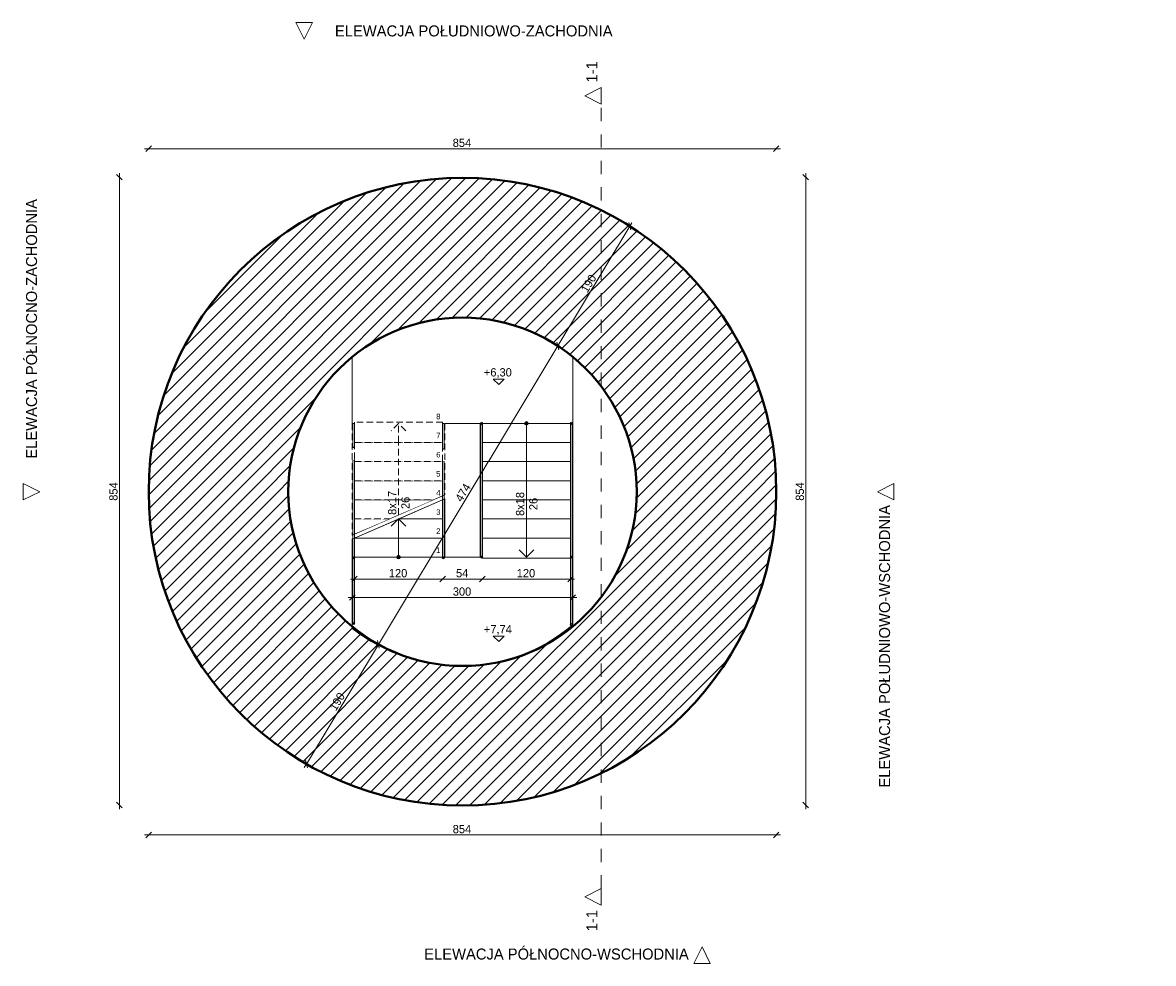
# Model space of a CAD drawing. Header units: millimetres. Extents: x 66905 to 82291, y 389 to 13188.
import ezdxf

# ---------------------------------------------------------------- set-up
doc = ezdxf.new("R2010")
doc.units = ezdxf.units.MM
doc.header["$MEASUREMENT"] = 0
for name, pattern in [('Kropkowana gęsto', [132.291663, 0, -132.291663]), ('Przerywana', [360, 180, -180]), ('Przerywana gęsta', [135, 90, -45]), ('Wipeout_Contour', [1000, 0, -1000])]:
    doc.linetypes.add(name, pattern=pattern)
for name, color, linetype, lineweight in [('0_Nr_pióra__1', 7, 'Continuous', 13), ('0_Nr_pióra__104', 7, 'Continuous', 5), ('0_Nr_pióra__11', 7, 'Continuous', 13), ('0_Nr_pióra__7', 7, 'Continuous', 20), ('0_Nr_pióra__71', 7, 'Continuous', 13), ('0_Nr_pióra__90', 7, 'Continuous', 13), ('inw_wymiarowanie_Nr_pióra__1', 7, 'Continuous', 13), ('inw_ściany zewnętrzne_Nr_pióra__27', 7, 'Continuous', 40)]:
    doc.layers.add(name, color=color, linetype=linetype, lineweight=lineweight)
for name, color, linetype, lineweight, true_color in [('0_Nr_pióra__61', 7, 'Continuous', 13, 0x6a6a6a), ('inw_przekrój _Nr_pióra__101', 7, 'Continuous', 5, 0xb2b2b2), ('inw_przekrój _Nr_pióra__61', 7, 'Continuous', 13, 0x6a6a6a)]:
    doc.layers.add(name, color=color, linetype=linetype, lineweight=lineweight, true_color=true_color)
for name, color, linetype in [('inw_przekrój', 7, 'Continuous'), ('inw_wymiarowanie', 7, 'Continuous'), ('inw_ściany zewnętrzne', 7, 'Continuous')]:
    doc.layers.add(name, color=color, linetype=linetype)
doc.styles.add('STYL_AUTOMATYCZNY_1', font='txt')
doc.styles.add('STYL_AUTOMATYCZNY_2', font='txt')
doc.dimstyles.new('STYL_AUTOMATYCZNY__1', dxfattribs={"dimtxt": 112.5, "dimasz": 71.25, "dimexe": 0.18, "dimexo": 0.0625, "dimgap": 0.09, "dimtad": 1, "dimtih": 1, "dimtoh": 1, "dimdec": 0, "dimlfac": 0.1, "dimzin": 0, "dimdsep": 46, "dimtxsty": 'STYL_AUTOMATYCZNY_2', "dimblk": 'ARROWHEAD_6', "dimblk1": 'ARROWHEAD_6', "dimblk2": 'ARROWHEAD_6', "dimcen": 0.09, "dimse1": 1, "dimse2": 1, "dimclrd": 7, "dimclre": 7, "dimclrt": 7, "dimadec": 1, "dimazin": 0, "dimtfac": 1, "dimtdec": 4, "dimtmove": 0, "dimatfit": 3, "dimfxl": 0, "dimtolj": 1, "dimtzin": 0, "dimarcsym": 0})
doc.dimstyles.new('STYL_AUTOMATYCZNY__2', dxfattribs={"dimtxt": 112.5, "dimasz": 71.25, "dimexe": 0.18, "dimexo": 0.0625, "dimgap": 0.09, "dimtad": 1, "dimdec": 0, "dimlfac": 0.1, "dimzin": 0, "dimdsep": 46, "dimtxsty": 'STYL_AUTOMATYCZNY_2', "dimblk": 'ARROWHEAD_6', "dimblk1": 'ARROWHEAD_6', "dimblk2": 'ARROWHEAD_6', "dimcen": 0.09, "dimse1": 1, "dimse2": 1, "dimclrd": 7, "dimclre": 7, "dimclrt": 7, "dimadec": 1, "dimazin": 0, "dimtfac": 1, "dimtdec": 4, "dimtmove": 0, "dimatfit": 3, "dimfxl": 0, "dimtolj": 1, "dimtzin": 0, "dimarcsym": 0})
pattern_1 = [(45, (0, 0), (-95.45941, 95.45941), [])]

# ---------------------------------------------------------------- blocks, each defined once
blk = doc.blocks.new('Strop_1_4', base_point=(71390, 4947))
at = {"layer": '0_Nr_pióra__1', "color": 7, "linetype": 'Continuous', "lineweight": 13, "flags": 128}
blk.add_lwpolyline([(71390, 4947, 0.356787), (74390, 4996), (74390, 5916), (71390, 5916)], format="xyb", close=True, dxfattribs=at)
blk = doc.blocks.new('Schody_1_4')
at = {"layer": '0_Nr_pióra__11', "color": 7, "linetype": 'Continuous', "lineweight": 13, "flags": 128}
for points in [[(73130, 7736), (73130, 5916), (73190, 5916), (73190, 7736)], [(74330, 7736), (74330, 5916), (74390, 5916), (74390, 7736)]]:
    blk.add_lwpolyline(points, close=True, dxfattribs=at)
at = {"color": 254, "linetype": 'Wipeout_Contour', "lineweight": 0, "ltscale": 296605.037124}
blk.add_wipeout([(74360, 7736), (73160, 7736), (73160, 7476), (74360, 7476)], dxfattribs=at)
at = {"linetype": 'Continuous', "lineweight": 0, "true_color": 0x000000}
blk.add_hatch(color=18, dxfattribs=at).paths.add_polyline_path([(73735, 7736, 1), (73785, 7736, 1)])
at = {"layer": '0_Nr_pióra__11', "color": 7, "linetype": 'Continuous', "lineweight": 13}
for p, q in [((74360, 7736), (73160, 7736)), ((73160, 7736), (73160, 7476)), ((74360, 7476), (74360, 7736)), ((73160, 7476), (74360, 7476))]:
    blk.add_line(p, q, dxfattribs=at)
at = {"layer": '0_Nr_pióra__11', "color": 7, "linetype": 'Continuous', "lineweight": 13, "flags": 128}
blk.add_lwpolyline([(73735, 7736, 1), (73785, 7736, 1)], format="xyb", close=True, dxfattribs=at)
at = {"color": 254, "linetype": 'Wipeout_Contour', "lineweight": 0, "ltscale": 296500.161389}
blk.add_wipeout([(74360, 7476), (73160, 7476), (73160, 7216), (74360, 7216)], dxfattribs=at)
at = {"layer": '0_Nr_pióra__11', "color": 7, "linetype": 'Continuous', "lineweight": 13}
for p, q in [((73760, 7736), (73760, 7476)), ((74360, 7476), (73160, 7476)), ((73160, 7476), (73160, 7216)), ((74360, 7216), (74360, 7476)), ((73160, 7216), (74360, 7216))]:
    blk.add_line(p, q, dxfattribs=at)
at = {"color": 254, "linetype": 'Wipeout_Contour', "lineweight": 0, "ltscale": 296398.897921}
blk.add_wipeout([(74360, 7216), (73160, 7216), (73160, 6956), (74360, 6956)], dxfattribs=at)
at = {"layer": '0_Nr_pióra__11', "color": 7, "linetype": 'Continuous', "lineweight": 13}
for p, q in [((74360, 7216), (73160, 7216)), ((73160, 7216), (73160, 6956)), ((74360, 6956), (74360, 7216)), ((73160, 6956), (74360, 6956))]:
    blk.add_line(p, q, dxfattribs=at)
at = {"color": 254, "linetype": 'Wipeout_Contour', "lineweight": 0, "ltscale": 296301.250423}
blk.add_wipeout([(74360, 6956), (73160, 6956), (73160, 6696), (74360, 6696)], dxfattribs=at)
at = {"layer": '0_Nr_pióra__11', "color": 7, "linetype": 'Continuous', "lineweight": 13}
for p, q in [((74360, 6956), (73160, 6956)), ((73160, 6956), (73160, 6696)), ((74360, 6696), (74360, 6956)), ((73160, 6696), (74360, 6696))]:
    blk.add_line(p, q, dxfattribs=at)
at = {"color": 254, "linetype": 'Wipeout_Contour', "lineweight": 0, "ltscale": 296207.222475}
blk.add_wipeout([(74360, 6696), (73160, 6696), (73160, 6436), (74360, 6436)], dxfattribs=at)
at = {"layer": '0_Nr_pióra__11', "color": 7, "linetype": 'Continuous', "lineweight": 13}
for p, q in [((74360, 6696), (73160, 6696)), ((73160, 6696), (73160, 6436)), ((74360, 6436), (74360, 6696)), ((73160, 6436), (74360, 6436))]:
    blk.add_line(p, q, dxfattribs=at)
at = {"color": 254, "linetype": 'Wipeout_Contour', "lineweight": 0, "ltscale": 296116.817523}
blk.add_wipeout([(74360, 6436), (73160, 6436), (73160, 6176), (74360, 6176)], dxfattribs=at)
at = {"layer": '0_Nr_pióra__11', "color": 7, "linetype": 'Continuous', "lineweight": 13}
for p, q in [((74360, 6436), (73160, 6436)), ((73160, 6436), (73160, 6176)), ((74360, 6176), (74360, 6436)), ((73160, 6176), (74360, 6176))]:
    blk.add_line(p, q, dxfattribs=at)
at = {"color": 254, "linetype": 'Wipeout_Contour', "lineweight": 0, "ltscale": 444021.351509}
blk.add_wipeout([(74360, 6176), (73160, 6176), (73160, 5916), (73160, 5901), (74360, 5901), (74360, 5916)], dxfattribs=at)
at = {"layer": '0_Nr_pióra__11', "color": 7, "linetype": 'Continuous', "lineweight": 13}
for p, q in [((73760, 7476), (73760, 6176)), ((74360, 6176), (73160, 6176)), ((73160, 6176), (73160, 5916)), ((73760, 6176), (73760, 5916)), ((74360, 5916), (74360, 6176)), ((73660, 6016), (73760, 5916)), ((73760, 5916), (73860, 6016)), ((73160, 5916), (73160, 5901)), ((73160, 5901), (74360, 5901)), ((74360, 5901), (74360, 5916))]:
    blk.add_line(p, q, dxfattribs=at)
blk = doc.blocks.new('Schody_2_4')
at = {"layer": '0_Nr_pióra__11', "color": 7, "linetype": 'Przerywana gęsta', "lineweight": 13, "flags": 128}
for points in [[(71390, 6217), (71450, 6243), (71450, 7736), (71390, 7736)], [(72590, 6737), (72650, 6763), (72650, 7736), (72590, 7736)]]:
    blk.add_lwpolyline(points, close=True, dxfattribs=at)
at = {"layer": '0_Nr_pióra__11', "color": 7, "linetype": 'Continuous', "lineweight": 13, "flags": 128}
for points in [[(72590, 6683), (72590, 5916), (72650, 5916), (72650, 6709)], [(71390, 6163), (71390, 5916), (71450, 5916), (71450, 6189)]]:
    blk.add_lwpolyline(points, close=True, dxfattribs=at)
at = {"color": 254, "linetype": 'Wipeout_Contour', "lineweight": 0, "ltscale": 289093.87627}
blk.add_wipeout([(71420, 5916), (72620, 5916), (72620, 6176), (71420, 6176)], dxfattribs=at)
at = {"linetype": 'Continuous', "lineweight": 0, "true_color": 0x000000}
blk.add_hatch(color=18, dxfattribs=at).paths.add_polyline_path([(72045, 5916, 1), (71995, 5916, 1)])
at = {"layer": '0_Nr_pióra__11', "color": 7, "linetype": 'Continuous', "lineweight": 13}
for p, q in [((72620, 6176), (71420, 6176)), ((71420, 6176), (71420, 5916)), ((72620, 5916), (72620, 6176)), ((71420, 5916), (72620, 5916))]:
    blk.add_line(p, q, dxfattribs=at)
at = {"layer": '0_Nr_pióra__11', "color": 7, "linetype": 'Continuous', "lineweight": 13, "flags": 128}
blk.add_lwpolyline([(72045, 5916, 1), (71995, 5916, 1)], format="xyb", close=True, dxfattribs=at)
at = {"layer": '0_Nr_pióra__71', "color": 7, "lineweight": 13, "insert": (72532, 6010), "char_height": 75, "attachment_point": 4, "style": 'STYL_AUTOMATYCZNY_1'}
blk.add_mtext('\\A1;{\\pql;\\fArial|b0|i0|c238|p38;1}', dxfattribs=at)
at = {"color": 254, "linetype": 'Wipeout_Contour', "lineweight": 0, "ltscale": 289779.8377}
blk.add_wipeout([(71420, 6176), (72620, 6176), (72620, 6436), (72020, 6436)], dxfattribs=at)
at = {"layer": '0_Nr_pióra__11', "color": 7, "linetype": 'Continuous', "lineweight": 13}
for p, q in [((72620, 6436), (72020, 6436)), ((72620, 6176), (72620, 6436)), ((71420, 6176), (72620, 6176)), ((72020, 5916), (72020, 6176))]:
    blk.add_line(p, q, dxfattribs=at)
at = {"layer": '0_Nr_pióra__71', "color": 7, "lineweight": 13, "insert": (72532, 6270), "char_height": 75, "attachment_point": 4, "style": 'STYL_AUTOMATYCZNY_1'}
blk.add_mtext('\\A1;{\\pql;\\fArial|b0|i0|c238|p38;2}', dxfattribs=at)
at = {"color": 254, "linetype": 'Wipeout_Contour', "lineweight": 0, "ltscale": 218139.157322}
blk.add_wipeout([(72620, 6696), (72020, 6436), (72620, 6436)], dxfattribs=at)
at = {"color": 254, "linetype": 'Wipeout_Contour', "lineweight": 0, "ltscale": 215582.953165}
blk.add_wipeout([(71420, 6436), (71420, 6230), (71894, 6436)], dxfattribs=at)
at = {"layer": '0_Nr_pióra__11', "color": 7, "linetype": 'Continuous', "lineweight": 13}
for p, q in [((72620, 6436), (72620, 6696)), ((72020, 6436), (72620, 6436))]:
    blk.add_line(p, q, dxfattribs=at)
at = {"layer": '0_Nr_pióra__11', "color": 7, "linetype": 'Przerywana gęsta', "lineweight": 13}
for p, q in [((71894, 6436), (71420, 6436)), ((71420, 6436), (71420, 6230))]:
    blk.add_line(p, q, dxfattribs=at)
at = {"color": 254, "linetype": 'Wipeout_Contour', "lineweight": 0, "ltscale": 288427.755189}
blk.add_wipeout([(71420, 6436), (71894, 6436), (72494, 6696), (71420, 6696)], dxfattribs=at)
at = {"layer": '0_Nr_pióra__11', "color": 7, "linetype": 'Przerywana gęsta', "lineweight": 13}
for p, q in [((72494, 6696), (71420, 6696)), ((71420, 6696), (71420, 6436)), ((71420, 6436), (71894, 6436))]:
    blk.add_line(p, q, dxfattribs=at)
at = {"layer": '0_Nr_pióra__11', "color": 7, "linetype": 'Continuous', "lineweight": 13}
for p, q in [((72020, 6436), (71920, 6336)), ((72020, 6176), (72020, 6436)), ((72120, 6336), (72020, 6436))]:
    blk.add_line(p, q, dxfattribs=at)
at = {"layer": '0_Nr_pióra__71', "color": 7, "lineweight": 13, "insert": (72532, 6529), "char_height": 75, "attachment_point": 4, "style": 'STYL_AUTOMATYCZNY_1'}
blk.add_mtext('\\A1;{\\pql;\\fArial|b0|i0|c238|p38;3}', dxfattribs=at)
at = {"color": 254, "linetype": 'Wipeout_Contour', "lineweight": 0, "ltscale": 362179.02747}
blk.add_wipeout([(71420, 6696), (72494, 6696), (72620, 6750), (72620, 6956), (71420, 6956)], dxfattribs=at)
at = {"layer": '0_Nr_pióra__11', "color": 7, "linetype": 'Przerywana gęsta', "lineweight": 13}
for p, q in [((72620, 6956), (71420, 6956)), ((71420, 6956), (71420, 6696)), ((72620, 6750), (72620, 6956)), ((71420, 6696), (72494, 6696))]:
    blk.add_line(p, q, dxfattribs=at)
at = {"layer": '0_Nr_pióra__11', "color": 7, "linetype": 'Continuous', "lineweight": 13}
for p, q in [((71420, 6230), (72620, 6750)), ((71420, 6176), (72620, 6696))]:
    blk.add_line(p, q, dxfattribs=at)
at = {"layer": '0_Nr_pióra__71', "color": 7, "lineweight": 13, "insert": (72532, 6790), "char_height": 75, "attachment_point": 4, "style": 'STYL_AUTOMATYCZNY_1'}
blk.add_mtext('\\A1;{\\pql;\\fArial|b0|i0|c238|p38;4}', dxfattribs=at)
at = {"color": 254, "linetype": 'Wipeout_Contour', "lineweight": 0, "ltscale": 289471.57496}
blk.add_wipeout([(71420, 6956), (72620, 6956), (72620, 7216), (71420, 7216)], dxfattribs=at)
at = {"layer": '0_Nr_pióra__11', "color": 7, "linetype": 'Przerywana gęsta', "lineweight": 13}
for p, q in [((72620, 7216), (71420, 7216)), ((71420, 7216), (71420, 6956)), ((72620, 6956), (72620, 7216)), ((71420, 6956), (72620, 6956))]:
    blk.add_line(p, q, dxfattribs=at)
at = {"layer": '0_Nr_pióra__71', "color": 7, "lineweight": 13, "insert": (72532, 7049), "char_height": 75, "attachment_point": 4, "style": 'STYL_AUTOMATYCZNY_1'}
blk.add_mtext('\\A1;{\\pql;\\fArial|b0|i0|c238|p38;5}', dxfattribs=at)
at = {"color": 254, "linetype": 'Wipeout_Contour', "lineweight": 0, "ltscale": 289575.261208}
blk.add_wipeout([(71420, 7216), (72620, 7216), (72620, 7476), (71420, 7476)], dxfattribs=at)
at = {"layer": '0_Nr_pióra__11', "color": 7, "linetype": 'Przerywana gęsta', "lineweight": 13}
for p, q in [((72620, 7476), (71420, 7476)), ((71420, 7476), (71420, 7216)), ((72620, 7216), (72620, 7476)), ((71420, 7216), (72620, 7216))]:
    blk.add_line(p, q, dxfattribs=at)
at = {"layer": '0_Nr_pióra__71', "color": 7, "lineweight": 13, "insert": (72532, 7309), "char_height": 75, "attachment_point": 4, "style": 'STYL_AUTOMATYCZNY_1'}
blk.add_mtext('\\A1;{\\pql;\\fArial|b0|i0|c238|p38;6}', dxfattribs=at)
at = {"color": 254, "linetype": 'Wipeout_Contour', "lineweight": 0, "ltscale": 434554.57784}
blk.add_wipeout([(71420, 7476), (72620, 7476), (72620, 7736), (72620, 7751), (71420, 7751), (71420, 7736)], dxfattribs=at)
at = {"layer": '0_Nr_pióra__11', "color": 7, "linetype": 'Przerywana gęsta', "lineweight": 13}
for p, q in [((72620, 7751), (71420, 7751)), ((71420, 7751), (71420, 7736)), ((71420, 7736), (71420, 7476)), ((72020, 7736), (71920, 7636)), ((72020, 7476), (72020, 7736)), ((72120, 7636), (72020, 7736)), ((72620, 7736), (72620, 7751)), ((72620, 7476), (72620, 7736)), ((71420, 7476), (72620, 7476)), ((72020, 6490), (72020, 7476))]:
    blk.add_line(p, q, dxfattribs=at)
at = {"layer": '0_Nr_pióra__71', "color": 7, "lineweight": 13, "char_height": 75, "attachment_point": 4, "style": 'STYL_AUTOMATYCZNY_1'}
for s, insert in [('\\A1;{\\pql;\\fArial|b0|i0|c238|p38;8}', (72532, 7829)), ('\\A1;{\\pql;\\fArial|b0|i0|c238|p38;7}', (72532, 7570))]:
    blk.add_mtext(s, dxfattribs=dict(at, insert=insert))
blk = doc.blocks.new('Ściana_1_4', base_point=(75260, 6806))
at = {"layer": 'inw_ściany zewnętrzne', "linetype": 'Continuous', "lineweight": 0, "true_color": 0x000000}
h = blk.add_hatch(dxfattribs=at)
h.set_pattern_fill('Bloczki_ceramiczne_0004', color=18, style=0, pattern_type=2)
h.set_pattern_definition(pattern_1)
h.paths.add_polyline_path([(77160, 6806, 1), (68620, 6806), (70520, 6806, -1), (75260, 6806)])
at = {"layer": 'inw_ściany zewnętrzne_Nr_pióra__27', "color": 7, "linetype": 'Continuous', "lineweight": 40}
for radius in [4270, 2370]:
    blk.add_arc((72890, 6806), radius, 0, 180, dxfattribs=at)
blk = doc.blocks.new('Ściana_2_4', base_point=(70520, 6806))
at = {"layer": 'inw_ściany zewnętrzne', "linetype": 'Continuous', "lineweight": 0, "true_color": 0x000000}
h = blk.add_hatch(dxfattribs=at)
h.set_pattern_fill('Bloczki_ceramiczne_0004', color=18, style=0, pattern_type=2)
h.set_pattern_definition(pattern_1)
h.paths.add_polyline_path([(68620, 6806, 1), (77160, 6806), (75260, 6806, -1), (70520, 6806)])
at = {"layer": 'inw_ściany zewnętrzne_Nr_pióra__27', "color": 7, "linetype": 'Continuous', "lineweight": 40}
for radius in [4270, 2370]:
    blk.add_arc((72890, 6806), radius, 180, 0, dxfattribs=at)
blk = doc.blocks.new('Balustrada_1_4')
at = {"layer": '0_Nr_pióra__104', "color": 7, "linetype": 'Continuous', "lineweight": 5, "flags": 128}
for points in [[(74355, 5916, 1), (74385, 5916, 1)], [(74355, 4996, 1), (74385, 4996, 1)]]:
    blk.add_lwpolyline(points, format="xyb", close=True, dxfattribs=at)
blk.add_lwpolyline([(74380, 5916), (74360, 5916), (74360, 4996), (74380, 4996)], close=True, dxfattribs=at)
blk.add_lwpolyline([(74380, 5916), (74360, 5916), (74360, 4996), (74380, 4996)], close=True, dxfattribs=at)
blk.add_lwpolyline([(74380, 5916), (74360, 5916), (74360, 4996), (74380, 4996)], close=True, dxfattribs=at)
blk.add_lwpolyline([(74380, 5916), (74360, 5916), (74360, 4996), (74380, 4996)], close=True, dxfattribs=at)
blk.add_lwpolyline([(74380, 5916), (74360, 5916), (74360, 4996), (74380, 4996)], close=True, dxfattribs=at)
blk = doc.blocks.new('Balustrada_2_4')
at = {"layer": '0_Nr_pióra__104', "color": 7, "linetype": 'Continuous', "lineweight": 5, "flags": 128}
for points in [[(71395, 5906, 1), (71425, 5906, 1)], [(71395, 5013, 1), (71425, 5013, 1)]]:
    blk.add_lwpolyline(points, format="xyb", close=True, dxfattribs=at)
blk.add_lwpolyline([(71420, 5906), (71400, 5906), (71400, 5013), (71420, 5013)], close=True, dxfattribs=at)
blk.add_lwpolyline([(71420, 5906), (71400, 5906), (71400, 5013), (71420, 5013)], close=True, dxfattribs=at)
blk.add_lwpolyline([(71420, 5906), (71400, 5906), (71400, 5013), (71420, 5013)], close=True, dxfattribs=at)
blk.add_lwpolyline([(71420, 5906), (71400, 5906), (71400, 5013), (71420, 5013)], close=True, dxfattribs=at)
blk.add_lwpolyline([(71420, 5906), (71400, 5906), (71400, 5013), (71420, 5013)], close=True, dxfattribs=at)
blk = doc.blocks.new('Balustrada_3_4')
at = {"layer": '0_Nr_pióra__104', "color": 7, "linetype": 'Continuous', "lineweight": 5, "flags": 128}
for points in [[(74355, 7736, 1), (74385, 7736, 1)], [(74355, 5916, 1), (74385, 5916, 1)]]:
    blk.add_lwpolyline(points, format="xyb", close=True, dxfattribs=at)
blk.add_lwpolyline([(74380, 7736), (74360, 7736), (74360, 5916), (74380, 5916)], close=True, dxfattribs=at)
blk.add_lwpolyline([(74380, 7736), (74360, 7736), (74360, 5916), (74380, 5916)], close=True, dxfattribs=at)
blk.add_lwpolyline([(74380, 7736), (74360, 7736), (74360, 5916), (74380, 5916)], close=True, dxfattribs=at)
blk.add_lwpolyline([(74380, 7736), (74360, 7736), (74360, 5916), (74380, 5916)], close=True, dxfattribs=at)
blk.add_lwpolyline([(74380, 7736), (74360, 7736), (74360, 5916), (74380, 5916)], close=True, dxfattribs=at)
blk = doc.blocks.new('Balustrada_4_4')
at = {"layer": '0_Nr_pióra__104', "color": 7, "linetype": 'Continuous', "lineweight": 5, "flags": 128}
for points in [[(73135, 7736, 1), (73165, 7736, 1)], [(73135, 5916, 1), (73165, 5916, 1)]]:
    blk.add_lwpolyline(points, format="xyb", close=True, dxfattribs=at)
blk.add_lwpolyline([(73160, 7736), (73140, 7736), (73140, 5916), (73160, 5916)], close=True, dxfattribs=at)
blk.add_lwpolyline([(73160, 7736), (73140, 7736), (73140, 5916), (73160, 5916)], close=True, dxfattribs=at)
blk.add_lwpolyline([(73160, 7736), (73140, 7736), (73140, 5916), (73160, 5916)], close=True, dxfattribs=at)
blk.add_lwpolyline([(73160, 7736), (73140, 7736), (73140, 5916), (73160, 5916)], close=True, dxfattribs=at)
blk.add_lwpolyline([(73160, 7736), (73140, 7736), (73140, 5916), (73160, 5916)], close=True, dxfattribs=at)
blk = doc.blocks.new('Balustrada_5_4')
at = {"layer": '0_Nr_pióra__104', "color": 7, "linetype": 'Continuous', "lineweight": 5, "flags": 128}
for points in [[(71420, 7415), (71420, 7736), (71400, 7736), (71400, 7403)], [(71420, 7415), (71420, 7736), (71400, 7736), (71400, 7403)], [(71420, 7415), (71420, 7736), (71400, 7736), (71400, 7403)], [(71420, 7415), (71420, 7736), (71400, 7736), (71400, 7403)], [(71420, 7415), (71420, 7736), (71400, 7736), (71400, 7403)], [(71400, 5906), (71420, 5906), (71420, 7242), (71400, 7230)], [(71400, 5906), (71420, 5906), (71420, 7242), (71400, 7230)], [(71400, 5906), (71420, 5906), (71420, 7242), (71400, 7230)], [(71400, 5906), (71420, 5906), (71420, 7242), (71400, 7230)], [(71400, 5906), (71420, 5906), (71420, 7242), (71400, 7230)]]:
    blk.add_lwpolyline(points, close=True, dxfattribs=at)
blk.add_lwpolyline([(71425, 5906, 1), (71395, 5906, 1)], format="xyb", close=True, dxfattribs=at)
blk = doc.blocks.new('Balustrada_6_4')
at = {"layer": '0_Nr_pióra__104', "color": 7, "linetype": 'Continuous', "lineweight": 5, "flags": 128}
for points in [[(72640, 7392), (72640, 7736), (72620, 7736), (72620, 7380)], [(72640, 7392), (72640, 7736), (72620, 7736), (72620, 7380)], [(72640, 7392), (72640, 7736), (72620, 7736), (72620, 7380)], [(72640, 7392), (72640, 7736), (72620, 7736), (72620, 7380)], [(72640, 7392), (72640, 7736), (72620, 7736), (72620, 7380)], [(72620, 5906), (72640, 5906), (72640, 7219), (72620, 7207)], [(72620, 5906), (72640, 5906), (72640, 7219), (72620, 7207)], [(72620, 5906), (72640, 5906), (72640, 7219), (72620, 7207)], [(72620, 5906), (72640, 5906), (72640, 7219), (72620, 7207)], [(72620, 5906), (72640, 5906), (72640, 7219), (72620, 7207)]]:
    blk.add_lwpolyline(points, close=True, dxfattribs=at)
blk.add_lwpolyline([(72645, 5906, 1), (72615, 5906, 1)], format="xyb", close=True, dxfattribs=at)
blk = doc.blocks.new('Wymiary_1_4', base_point=(73383, 4767))
at = {"layer": '0_Nr_pióra__1', "color": 7, "linetype": 'Continuous', "lineweight": 13}
for p, q in [((73383, 4767), (73308, 4842)), ((73308, 4842), (73458, 4842)), ((73458, 4842), (73383, 4767))]:
    blk.add_line(p, q, dxfattribs=at)
at = {"layer": '0_Nr_pióra__1', "color": 7, "lineweight": 13, "insert": (73181, 4857), "char_height": 112.5, "attachment_point": 7, "style": 'STYL_AUTOMATYCZNY_2'}
blk.add_mtext('\\A1;{\\pql;\\fCentury Gothic|b0|i0|c238|p34;+7,74}', dxfattribs=at)
blk = doc.blocks.new('*D13')
at = {"layer": 'inw_wymiarowanie_Nr_pióra__1', "color": 7, "linetype": 'Continuous', "lineweight": 13}
for p, q in [((71364, 5617), (71420, 5617)), ((71458, 5655), (71383, 5580)), ((71420, 5617), (72620, 5617)), ((72658, 5655), (72583, 5580))]:
    blk.add_line(p, q, dxfattribs=at)
at = {"layer": 'inw_wymiarowanie_Nr_pióra__1', "color": 7, "lineweight": 13, "insert": (71888, 5640), "char_height": 112.5, "attachment_point": 7, "style": 'STYL_AUTOMATYCZNY_2'}
blk.add_mtext('\\A1;{\\pql;\\fCentury Gothic|b0|i0|c238|p34;120}', dxfattribs=at)
blk = doc.blocks.new('ARROWHEAD_6')
at = {"color": 0, "linetype": 'Continuous', "lineweight": 0}
for p, q in [((0, 0), (-1, 0)), ((-0.5, -0.5), (0.5, 0.5))]:
    blk.add_line(p, q, dxfattribs=at)
blk = doc.blocks.new('*D15')
at = {"layer": 'inw_wymiarowanie_Nr_pióra__1', "color": 7, "linetype": 'Continuous', "lineweight": 13}
for p, q in [((72658, 5655), (72583, 5580)), ((72620, 5617), (73160, 5617)), ((73198, 5655), (73123, 5580))]:
    blk.add_line(p, q, dxfattribs=at)
at = {"layer": 'inw_wymiarowanie_Nr_pióra__1', "color": 7, "lineweight": 13, "insert": (72802, 5640), "char_height": 112.5, "attachment_point": 7, "style": 'STYL_AUTOMATYCZNY_2'}
blk.add_mtext('\\A1;{\\pql;\\fCentury Gothic|b0|i0|c238|p34;54}', dxfattribs=at)
blk = doc.blocks.new('*D16')
at = {"layer": 'inw_wymiarowanie_Nr_pióra__1', "color": 7, "linetype": 'Continuous', "lineweight": 13}
for p, q in [((73198, 5655), (73123, 5580)), ((73160, 5617), (74360, 5617)), ((74323, 5580), (74398, 5655)), ((74360, 5617), (74416, 5617))]:
    blk.add_line(p, q, dxfattribs=at)
at = {"layer": 'inw_wymiarowanie_Nr_pióra__1', "color": 7, "lineweight": 13, "insert": (73628, 5640), "char_height": 112.5, "attachment_point": 7, "style": 'STYL_AUTOMATYCZNY_2'}
blk.add_mtext('\\A1;{\\pql;\\fCentury Gothic|b0|i0|c238|p34;120}', dxfattribs=at)
blk = doc.blocks.new('*D17')
at = {"layer": 'inw_wymiarowanie_Nr_pióra__1', "color": 7, "linetype": 'Continuous', "lineweight": 13}
for p, q in [((71428, 5405), (71353, 5330)), ((74353, 5330), (74428, 5405)), ((71334, 5367), (71390, 5367)), ((71390, 5367), (74390, 5367)), ((74390, 5367), (74446, 5367))]:
    blk.add_line(p, q, dxfattribs=at)
at = {"layer": 'inw_wymiarowanie_Nr_pióra__1', "color": 7, "lineweight": 13, "insert": (72758, 5390), "char_height": 112.5, "attachment_point": 7, "style": 'STYL_AUTOMATYCZNY_2'}
blk.add_mtext('\\A1;{\\pql;\\fCentury Gothic|b0|i0|c238|p34;300}', dxfattribs=at)
blk = doc.blocks.new('Wymiary_2_4', base_point=(73383, 8263))
at = {"layer": '0_Nr_pióra__1', "color": 7, "linetype": 'Continuous', "lineweight": 13}
for p, q in [((73383, 8263), (73308, 8338)), ((73308, 8338), (73458, 8338)), ((73458, 8338), (73383, 8263))]:
    blk.add_line(p, q, dxfattribs=at)
at = {"layer": '0_Nr_pióra__1', "color": 7, "lineweight": 13, "insert": (73181, 8353), "char_height": 112.5, "attachment_point": 7, "style": 'STYL_AUTOMATYCZNY_2'}
blk.add_mtext('\\A1;{\\pql;\\fCentury Gothic|b0|i0|c238|p34;+6,30}', dxfattribs=at)
blk = doc.blocks.new('*D19')
at = {"layer": 'inw_wymiarowanie_Nr_pióra__1', "color": 7, "linetype": 'Continuous', "lineweight": 13}
for p, q in [((71745, 4729), (74187, 8789)), ((71733, 4780), (71758, 4677)), ((70766, 3100), (71745, 4729)), ((70737, 3052), (70766, 3100)), ((70753, 3152), (70779, 3049))]:
    blk.add_line(p, q, dxfattribs=at)
at = {"layer": 'inw_wymiarowanie_Nr_pióra__1', "color": 7, "lineweight": 13, "insert": (71169, 3813), "char_height": 112.5, "attachment_point": 7, "rotation": 58.9792, "style": 'STYL_AUTOMATYCZNY_2'}
blk.add_mtext('\\A1;{\\pql;\\fCentury Gothic|b0|i0|c238|p34;190}', dxfattribs=at)
blk = doc.blocks.new('*D20')
at = {"layer": 'inw_wymiarowanie_Nr_pióra__1', "color": 7, "linetype": 'Continuous', "lineweight": 13}
for p, q in [((74187, 8789), (75167, 10418)), ((71745, 4729), (74187, 8789)), ((74174, 8841), (74200, 8738)), ((71733, 4780), (71758, 4677))]:
    blk.add_line(p, q, dxfattribs=at)
at = {"layer": 'inw_wymiarowanie_Nr_pióra__1', "color": 7, "lineweight": 13, "insert": (72879, 6658), "char_height": 112.5, "attachment_point": 7, "rotation": 58.9792, "style": 'STYL_AUTOMATYCZNY_2'}
blk.add_mtext('\\A1;{\\pql;\\fCentury Gothic|b0|i0|c238|p34;474}', dxfattribs=at)
blk = doc.blocks.new('*D21')
at = {"layer": 'inw_wymiarowanie_Nr_pióra__1', "color": 7, "linetype": 'Continuous', "lineweight": 13}
for p, q in [((75180, 10367), (75154, 10470)), ((75167, 10418), (75196, 10466)), ((74187, 8789), (75167, 10418)), ((74174, 8841), (74200, 8738))]:
    blk.add_line(p, q, dxfattribs=at)
at = {"layer": 'inw_wymiarowanie_Nr_pióra__1', "color": 7, "lineweight": 13, "insert": (74590, 9502), "char_height": 112.5, "attachment_point": 7, "rotation": 58.9792, "style": 'STYL_AUTOMATYCZNY_2'}
blk.add_mtext('\\A1;{\\pql;\\fCentury Gothic|b0|i0|c238|p34;190}', dxfattribs=at)
blk = doc.blocks.new('*D22')
at = {"layer": 'inw_wymiarowanie_Nr_pióra__1', "color": 7, "linetype": 'Continuous', "lineweight": 13}
for p, q in [((68564, 11472), (68620, 11472)), ((68658, 11510), (68583, 11435)), ((68620, 11472), (77158, 11472)), ((77121, 11435), (77196, 11510)), ((77158, 11472), (77215, 11472))]:
    blk.add_line(p, q, dxfattribs=at)
at = {"layer": 'inw_wymiarowanie_Nr_pióra__1', "color": 7, "lineweight": 13, "insert": (72757, 11495), "char_height": 112.5, "attachment_point": 7, "style": 'STYL_AUTOMATYCZNY_2'}
blk.add_mtext('\\A1;{\\pql;\\fCentury Gothic|b0|i0|c238|p34;854}', dxfattribs=at)
blk = doc.blocks.new('*D23')
at = {"layer": 'inw_wymiarowanie_Nr_pióra__1', "color": 7, "linetype": 'Continuous', "lineweight": 13}
for p, q in [((68658, 2173), (68583, 2098)), ((77121, 2098), (77196, 2173)), ((68564, 2136), (68620, 2136)), ((68620, 2136), (77158, 2136)), ((77158, 2136), (77215, 2136))]:
    blk.add_line(p, q, dxfattribs=at)
at = {"layer": 'inw_wymiarowanie_Nr_pióra__1', "color": 7, "lineweight": 13, "insert": (72757, 2158), "char_height": 112.5, "attachment_point": 7, "style": 'STYL_AUTOMATYCZNY_2'}
blk.add_mtext('\\A1;{\\pql;\\fCentury Gothic|b0|i0|c238|p34;854}', dxfattribs=at)
blk = doc.blocks.new('*D24')
at = {"layer": 'inw_wymiarowanie_Nr_pióra__1', "color": 7, "linetype": 'Continuous', "lineweight": 13}
for p, q in [((68258, 11047), (68183, 11122)), ((68221, 11085), (68221, 11141)), ((68221, 2545), (68221, 11085)), ((68183, 2582), (68258, 2507)), ((68221, 2489), (68221, 2545))]:
    blk.add_line(p, q, dxfattribs=at)
at = {"layer": 'inw_wymiarowanie_Nr_pióra__1', "color": 7, "lineweight": 13, "insert": (68198, 6683), "char_height": 112.5, "attachment_point": 7, "rotation": 90, "style": 'STYL_AUTOMATYCZNY_2'}
blk.add_mtext('\\A1;{\\pql;\\fCentury Gothic|b0|i0|c238|p34;854}', dxfattribs=at)
blk = doc.blocks.new('*D25')
at = {"layer": 'inw_wymiarowanie_Nr_pióra__1', "color": 7, "linetype": 'Continuous', "lineweight": 13}
for p, q in [((77598, 11047), (77523, 11122)), ((77560, 11085), (77560, 11141)), ((77560, 2545), (77560, 11085)), ((77523, 2582), (77598, 2507)), ((77560, 2489), (77560, 2545))]:
    blk.add_line(p, q, dxfattribs=at)
at = {"layer": 'inw_wymiarowanie_Nr_pióra__1', "color": 7, "lineweight": 13, "insert": (77538, 6683), "char_height": 112.5, "attachment_point": 7, "rotation": 90, "style": 'STYL_AUTOMATYCZNY_2'}
blk.add_mtext('\\A1;{\\pql;\\fCentury Gothic|b0|i0|c238|p34;854}', dxfattribs=at)
blk = doc.blocks.new('Elewacja_1_4', base_point=(64663, 389))
at = {"color": 254, "linetype": 'Wipeout_Contour', "lineweight": 0, "ltscale": 228451.807774}
blk.add_wipeout([(76037, 389), (76262, 389), (76149, 614)], dxfattribs=at)
at = {"layer": '0_Nr_pióra__61', "color": 251, "linetype": 'Continuous', "lineweight": 13, "true_color": 0x6a6a6a, "flags": 128}
blk.add_lwpolyline([(76037, 389), (76262, 389), (76149, 614)], close=True, dxfattribs=at)
at = {"layer": '0_Nr_pióra__61', "color": 251, "lineweight": 13, "true_color": 0x6a6a6a, "insert": (75969, 439), "char_height": 150, "attachment_point": 9, "style": 'STYL_AUTOMATYCZNY_2'}
blk.add_mtext('\\A1;{\\pqr;\\pt0;\\fCentury Gothic|b0|i0|c238|p34;ELEWACJA PÓŁNOCNO-WSCHODNIA}', dxfattribs=at)
blk = doc.blocks.new('Elewacja_2_4', base_point=(66913, 11688))
at = {"layer": '0_Nr_pióra__61', "color": 251, "lineweight": 13, "true_color": 0x6a6a6a, "insert": (67103, 10788), "char_height": 150, "attachment_point": 9, "rotation": 90, "style": 'STYL_AUTOMATYCZNY_2'}
blk.add_mtext('\\A1;{\\pqr;\\pt0;\\fCentury Gothic|b0|i0|c238|p34;ELEWACJA PÓŁNOCNO-ZACHODNIA}', dxfattribs=at)
at = {"color": 254, "linetype": 'Wipeout_Contour', "lineweight": 0, "ltscale": 201999.543905}
blk.add_wipeout([(66913, 6919), (66913, 6694), (67138, 6806)], dxfattribs=at)
at = {"layer": '0_Nr_pióra__61', "color": 251, "linetype": 'Continuous', "lineweight": 13, "true_color": 0x6a6a6a, "flags": 128}
blk.add_lwpolyline([(66913, 6919), (66913, 6694), (67138, 6806)], close=True, dxfattribs=at)
blk = doc.blocks.new('Elewacja_3_4', base_point=(78651, 13188))
at = {"layer": '0_Nr_pióra__61', "color": 251, "lineweight": 13, "true_color": 0x6a6a6a, "insert": (74932, 12998), "char_height": 150, "attachment_point": 9, "style": 'STYL_AUTOMATYCZNY_2'}
blk.add_mtext('\\A1;{\\pqr;\\pt0;\\fCentury Gothic|b0|i0|c238|p34;ELEWACJA POŁUDNIOWO-ZACHODNIA}', dxfattribs=at)
at = {"color": 254, "linetype": 'Wipeout_Contour', "lineweight": 0, "ltscale": 215825.91643}
blk.add_wipeout([(70849, 13188), (70624, 13188), (70737, 12963)], dxfattribs=at)
at = {"layer": '0_Nr_pióra__61', "color": 251, "linetype": 'Continuous', "lineweight": 13, "true_color": 0x6a6a6a, "flags": 128}
blk.add_lwpolyline([(70849, 13188), (70624, 13188), (70737, 12963)], close=True, dxfattribs=at)
blk = doc.blocks.new('Elewacja_4_4', base_point=(78760, -3926))
at = {"color": 254, "linetype": 'Wipeout_Contour', "lineweight": 0, "ltscale": 236936.218314}
blk.add_wipeout([(78760, 6694), (78760, 6919), (78535, 6806)], dxfattribs=at)
at = {"layer": '0_Nr_pióra__61', "color": 251, "linetype": 'Continuous', "lineweight": 13, "true_color": 0x6a6a6a, "flags": 128}
blk.add_lwpolyline([(78760, 6694), (78760, 6919), (78535, 6806)], close=True, dxfattribs=at)
at = {"layer": '0_Nr_pióra__61', "color": 251, "lineweight": 13, "true_color": 0x6a6a6a, "insert": (78710, 6626), "char_height": 150, "attachment_point": 9, "rotation": 90, "style": 'STYL_AUTOMATYCZNY_2'}
blk.add_mtext('\\A1;{\\pqr;\\pt0;\\fCentury Gothic|b0|i0|c238|p34;ELEWACJA POŁUDNIOWO-WSCHODNIA}', dxfattribs=at)
blk = doc.blocks.new('Płaszczyzna odcinająca_1_4', base_point=(74778, 1296))
at = {"layer": 'inw_przekrój _Nr_pióra__101', "color": 253, "linetype": 'Przerywana', "lineweight": 5, "true_color": 0xb2b2b2}
blk.add_line((74778, 1408), (74778, 12081), dxfattribs=at)
at = {"layer": 'inw_przekrój _Nr_pióra__61', "color": 251, "lineweight": 13, "true_color": 0x6a6a6a, "char_height": 150, "rotation": 90, "style": 'STYL_AUTOMATYCZNY_2'}
for s, insert, attachment_point in [('\\A1;{\\pql;\\pt0;\\fCentury Gothic|b0|i0|c238|p34;1-1}', (74725, 12373), 7), ('\\A1;{\\pqr;\\pt0;\\fCentury Gothic|b0|i0|c238|p34;1-1}', (74725, 1116), 9)]:
    blk.add_mtext(s, dxfattribs=dict(at, insert=insert, attachment_point=attachment_point))
at = {"color": 254, "linetype": 'Wipeout_Contour', "lineweight": 0, "ltscale": 227075.572009}
blk.add_wipeout([(74778, 12306), (74553, 12193), (74778, 12081)], dxfattribs=at).dxf.layer = 'inw_przekrój'
at = {"color": 254, "linetype": 'Wipeout_Contour', "lineweight": 0, "ltscale": 224143.482867}
blk.add_wipeout([(74778, 1183), (74778, 1408), (74553, 1296)], dxfattribs=at).dxf.layer = 'inw_przekrój'
at = {"layer": 'inw_przekrój _Nr_pióra__61', "color": 251, "linetype": 'Continuous', "lineweight": 13, "true_color": 0x6a6a6a, "flags": 128}
for points in [[(74778, 12306), (74778, 12081), (74553, 12193)], [(74778, 1183), (74778, 1408), (74553, 1296)]]:
    blk.add_lwpolyline(points, close=True, dxfattribs=at)

msp = doc.modelspace()

# ---------------------------------------------------------------- block references
at = {"color": 151, "lineweight": 13, "true_color": 0x80c2ff}
for name, p in [('Elewacja_3_4', (78651.4, 13188.1)), ('Elewacja_2_4', (66913.1, 11688.1)), ('Elewacja_1_4', (64662.9, 388.9))]:
    msp.add_blockref(name, p, dxfattribs=at)
at = {"color": 7, "linetype": 'Continuous', "lineweight": 13}
for name, p in [('Wymiary_2_4', (73382.6, 8263.2)), ('Strop_1_4', (71390, 4946.8)), ('Wymiary_1_4', (73382.6, 4767.3))]:
    msp.add_blockref(name, p, dxfattribs=at)

# ---------------------------------------------------------------- dimensions: what is measured, and where the dimension line sits
at = {"layer": 'inw_wymiarowanie', "color": 7, "linetype": 'Continuous', "lineweight": 13}
for base, p1, p2, angle, picture, middle, turn in [((77560, 11084.9), (82290.7, 2544.9), (82290.7, 11084.9), 90, '*D25', (77481.3, 6811.8), 90), ((75166.7, 10418.1), (74187.2, 8789.2), (75166.7, 10418.1), 58.97921, '*D21', (74607.9, 9641.5), 58.97921)]:
    dim = msp.add_linear_dim(base=base, p1=p1, p2=p2, angle=angle, dimstyle='STYL_AUTOMATYCZNY__2', dxfattribs=at)
    dim.commit()
    dim.dimension.update_dxf_attribs({"geometry": picture, "text_midpoint": middle, "dimtype": 160, "text_rotation": turn})
dim = msp.add_linear_dim(base=(74390, 5367.3), p1=(71390, 5448), p2=(74390, 5367.3), dimstyle='STYL_AUTOMATYCZNY__1', dxfattribs=at)
dim.commit()
dim.dimension.update_dxf_attribs({"geometry": '*D17', "text_midpoint": (72886.8, 5446.1), "dimtype": 160})

# ---------------------------------------------------------------- next in the draw order: block references
at = {"color": 8, "linetype": 'Kropkowana gęsto', "lineweight": 5}
for name in ['Schody_2_4', 'Schody_1_4']:
    msp.add_blockref(name, (0, 0), dxfattribs=at)
at = {"color": 151, "lineweight": 13, "true_color": 0x80c2ff}
msp.add_blockref('Elewacja_4_4', (78760, -3926.4), dxfattribs=at)

# ---------------------------------------------------------------- next in the draw order: linework, layer by layer
at = {"layer": '0_Nr_pióra__90', "color": 7, "linetype": 'Continuous', "lineweight": 13}
for p, q in [((71390, 7735.8), (71390, 8640.7)), ((74390, 7735.8), (74390, 8640.7)), ((72650, 7735.8), (73130, 7735.8))]:
    msp.add_line(p, q, dxfattribs=at)

# ---------------------------------------------------------------- next in the draw order: block references
at = {"color": 7, "linetype": 'Continuous', "lineweight": 13}
for name in ['Balustrada_5_4', 'Balustrada_6_4', 'Balustrada_4_4', 'Balustrada_3_4', 'Balustrada_2_4', 'Balustrada_1_4']:
    msp.add_blockref(name, (0, 0), dxfattribs=at)
at = {"layer": 'inw_ściany zewnętrzne', "color": 7, "lineweight": 40}
for name, p in [('Ściana_1_4', (75260, 6805.8)), ('Ściana_2_4', (70520, 6805.8))]:
    msp.add_blockref(name, p, dxfattribs=at)

# ---------------------------------------------------------------- next in the draw order: texts
at = {"layer": '0_Nr_pióra__7', "color": 7, "linetype": 'Continuous', "lineweight": 20, "char_height": 112.5, "attachment_point": 8, "rotation": 90, "line_spacing_factor": 0.963147, "style": 'STYL_AUTOMATYCZNY_2'}
for s, insert in [('\\A1;{\\pqc;\\fCentury Gothic|b0|i0|c238|p34;8x1\\fCentury Gothic|b0|i0|c238|p34;7\\P\\pqc;\\fCentury Gothic|b0|i0|c238|p34;26}', (72171.6, 6654.1)), ('\\A1;{\\pqc;\\fCentury Gothic|b0|i0|c238|p34;8x1\\fCentury Gothic|b0|i0|c238|p34;8\\P\\pqc;\\fCentury Gothic|b0|i0|c238|p34;26}', (73911.6, 6639.1))]:
    msp.add_mtext(s, dxfattribs=dict(at, insert=insert))

# ---------------------------------------------------------------- next in the draw order: dimensions: what is measured, and where the dimension line sits
at = {"layer": 'inw_wymiarowanie', "color": 7, "linetype": 'Continuous', "lineweight": 13}
for base, p1, p2, picture, middle in [((77158.4, 11472), (68620, 6805.8), (77158.4, 6687.3), '*D22', (72886, 11550.8)), ((77158.4, 2135.8), (68620, 6805.8), (77158.4, 6687.3), '*D23', (72886, 2214.5)), ((72620, 5617.3), (71420, 5915.8), (72620, 5915.8), '*D13', (72016.8, 5696.1)), ((73160, 5617.3), (72620, 5915.8), (73160, 5938.9), '*D15', (72887.9, 5696.1)), ((74360, 5617.3), (73160, 5938.9), (74360, 5938.9), '*D16', (73756.8, 5696.1))]:
    dim = msp.add_linear_dim(base=base, p1=p1, p2=p2, dimstyle='STYL_AUTOMATYCZNY__1', dxfattribs=at)
    dim.commit()
    dim.dimension.update_dxf_attribs({"geometry": picture, "text_midpoint": middle, "dimtype": 160})
for base, p1, p2, angle, picture, middle, turn in [((68220.9, 11084.9), (72951.6, 2544.9), (72951.6, 11084.9), 90, '*D24', (68142.1, 6811.8), 90), ((74187.2, 8789.2), (71745.3, 4728.6), (74187.2, 8789.2), 58.97921, '*D20', (72897.2, 6796.8), 58.97921), ((71745.3, 4728.6), (70766.2, 3100.4), (71745.3, 4728.6), 58.97921, '*D19', (71186.6, 3952.3), 58.97921)]:
    dim = msp.add_linear_dim(base=base, p1=p1, p2=p2, angle=angle, dimstyle='STYL_AUTOMATYCZNY__2', dxfattribs=at)
    dim.commit()
    dim.dimension.update_dxf_attribs({"geometry": picture, "text_midpoint": middle, "dimtype": 160, "text_rotation": turn})

# ---------------------------------------------------------------- next in the draw order: block references
at = {"layer": 'inw_przekrój', "color": 253, "lineweight": 5, "true_color": 0xb2b2b2}
msp.add_blockref('Płaszczyzna odcinająca_1_4', (74778.4, 1295.5), dxfattribs=at)

doc.saveas('drawing.dxf')
